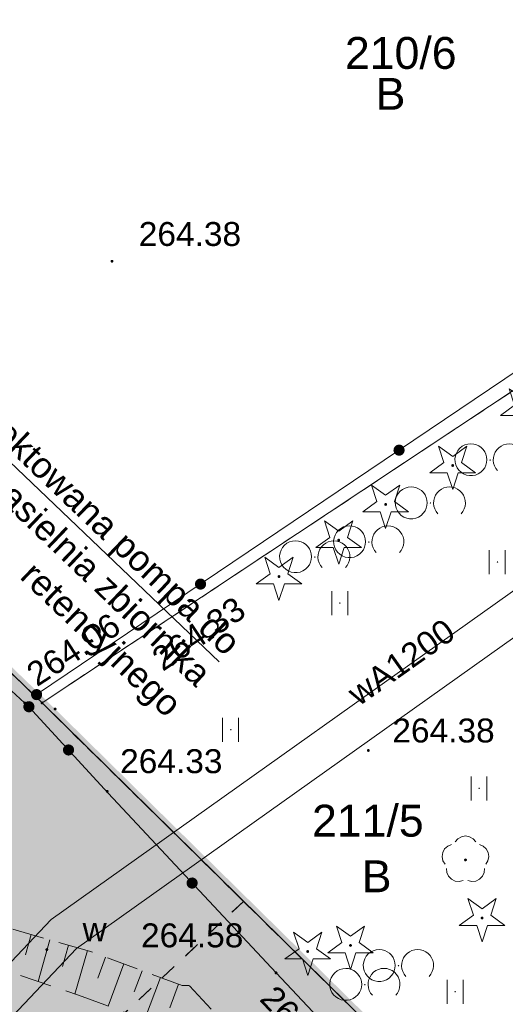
# Model space of a CAD drawing. Header units: metres. Extents: x 7427040 to 7427559, y 5541084 to 5541580.
# Tile 79 of 99: x 7427348 to 7427363, y 5541353 to 5541384. Entities that reach past the tile are written whole.
import ezdxf
from ezdxf.enums import TextEntityAlignment as Align

# ---------------------------------------------------------------- set-up
doc = ezdxf.new("R2010")
doc.units = ezdxf.units.M
doc.header["$MEASUREMENT"] = 0
for name, pattern in [('DASHED2', [0.375, 0.25, -0.125]), ('PRZER1-1', [1, 0.5, -0.5]), ('PRZER2-1', [1.5, 1, -0.5])]:
    doc.linetypes.add(name, pattern=pattern)
doc.layers.get('0').update_dxf_attribs({"color": 4})
for name, color, linetype, lineweight in [('_PZT_NAWIERZCHNIE_L', 7, 'Continuous', 13), ('A_granica terenu do wniosku o ULICP', 151, 'DASHED2', 40), ('A_opisy', 3, 'Continuous', 30), ('E_gn_typ', 1, 'Continuous', 30), ('GEPPGD', 7, 'Continuous', 13), ('GESDZI', 7, 'Continuous', 13), ('GESDZI_O', 7, 'Continuous', 13), ('GESUZY', 96, 'Continuous', 13), ('GESUZY_O', 96, 'Continuous', 13), ('GSLKOG', 7, 'Continuous', 30), ('GSPRDI', 96, 'Continuous', 13), ('GSPRDL', 96, 'Continuous', 13), ('GSPWPS', 7, 'Continuous', 13), ('GSPWPS_O', 7, 'Continuous', 13), ('GSSUTR', 7, 'Continuous', 13), ('GSSZAD', 7, 'Continuous', 13), ('GSSZSN', 7, 'Continuous', 13), ('GULWPR', 5, 'Continuous', 13), ('GULWPR_O', 5, 'Continuous', 13), ('GUPPRZ', 7, 'Continuous', 13), ('GUPPRZ_O', 7, 'Continuous', 13), ('GUPWUT', 5, 'Continuous', 13), ('GUPWUT_O', 5, 'Continuous', 13)]:
    doc.layers.add(name, color=color, linetype=linetype, lineweight=lineweight)
doc.layers.add('A_tereny zielone', color=73, linetype='Continuous', lineweight=13, transparency=0.7)
doc.styles.add('Arial', font='arial.ttf')
doc.styles.add('GN_atrybuty', font='simplex.shx', dxfattribs={"width": 0.8})
doc.styles.add('Style-Arial', font='arial.ttf')

# ---------------------------------------------------------------- blocks, each defined once
blk = doc.blocks.new('D_GEPPGD1_2')
at = {"lineweight": -2, "extrusion": (0, 0, -1)}
blk.add_hatch(color=0, dxfattribs=at).paths.add_polyline_path([(0, -0.045), (-0.013906, -0.042798), (-0.02645, -0.036406), (-0.036406, -0.02645), (-0.042798, -0.013906), (-0.045, 0), (-0.042798, 0.013906), (-0.036406, 0.02645), (-0.02645, 0.036406), (-0.013906, 0.042798), (0, 0.045), (0.013906, 0.042798), (0.02645, 0.036406), (0.036406, 0.02645), (0.042798, 0.013906), (0.045, 0), (0.042798, -0.013906), (0.036406, -0.02645), (0.02645, -0.036406), (0.013906, -0.042798)])
blk = doc.blocks.new('D_GUPWUT1')
at = {"lineweight": -2, "extrusion": (0, 0, -1)}
blk.add_hatch(color=0, dxfattribs=at).paths.add_polyline_path([(0, -0.2), (-0.051764, -0.193185), (-0.1, -0.173205), (-0.141421, -0.141421), (-0.173205, -0.1), (-0.193185, -0.051764), (-0.2, 0), (-0.193185, 0.051764), (-0.173205, 0.1), (-0.141421, 0.141421), (-0.1, 0.173205), (-0.051764, 0.193185), (0, 0.2), (0.051764, 0.193185), (0.1, 0.173205), (0.141421, 0.141421), (0.173205, 0.1), (0.193185, 0.051764), (0.2, 0), (0.193185, -0.051764), (0.173205, -0.1), (0.141421, -0.141421), (0.1, -0.173205), (0.051764, -0.193185)])
blk = doc.blocks.new('D_GSPWPS1')
at = {"lineweight": -2, "extrusion": (0, 0, -1)}
blk.add_hatch(color=0, dxfattribs=at).paths.add_polyline_path([(0, -0.045), (-0.011647, -0.043467), (-0.0225, -0.038971), (-0.03182, -0.03182), (-0.038971, -0.0225), (-0.043467, -0.011647), (-0.045, 0), (-0.043467, 0.011647), (-0.038971, 0.0225), (-0.03182, 0.03182), (-0.0225, 0.038971), (-0.011647, 0.043467), (0, 0.045), (0.011647, 0.043467), (0.0225, 0.038971), (0.03182, 0.03182), (0.038971, 0.0225), (0.043467, 0.011647), (0.045, 0), (0.043467, -0.011647), (0.038971, -0.0225), (0.03182, -0.03182), (0.0225, -0.038971), (0.011647, -0.043467)])
blk = doc.blocks.new('D_GSPRDI1')
at = {"lineweight": -2, "extrusion": (0, 0, -1)}
blk.add_hatch(color=0, dxfattribs=at).paths.add_polyline_path([(0, -0.045), (-0.013906, -0.042798), (-0.02645, -0.036406), (-0.036406, -0.02645), (-0.042798, -0.013906), (-0.045, 0), (-0.042798, 0.013906), (-0.036406, 0.02645), (-0.02645, 0.036406), (-0.013906, 0.042798), (0, 0.045), (0.013906, 0.042798), (0.02645, 0.036406), (0.036406, 0.02645), (0.042798, 0.013906), (0.045, 0), (0.042798, -0.013906), (0.036406, -0.02645), (0.02645, -0.036406), (0.013906, -0.042798)])
at = {"color": 0, "lineweight": -2, "flags": 128}
blk.add_lwpolyline([(0.272471, 0.088531), (0.713338, -0.231778), (0.168396, -0.231778), (0, -0.750048), (-0.168396, -0.231778), (-0.713338, -0.231778), (-0.272471, 0.088531), (-0.440867, 0.606801), (0, 0.286493), (0.440867, 0.606801), (0.272471, 0.088531)], close=True, dxfattribs=at)
blk = doc.blocks.new('D_GSPRDL1')
at = {"lineweight": -2, "extrusion": (0, 0, -1)}
blk.add_hatch(color=0, dxfattribs=at).paths.add_polyline_path([(0, -0.045), (-0.013906, -0.042798), (-0.02645, -0.036406), (-0.036406, -0.02645), (-0.042798, -0.013906), (-0.045, 0), (-0.042798, 0.013906), (-0.036406, 0.02645), (-0.02645, 0.036406), (-0.013906, 0.042798), (0, 0.045), (0.013906, 0.042798), (0.02645, 0.036406), (0.036406, 0.02645), (0.042798, 0.013906), (0.045, 0), (0.042798, -0.013906), (0.036406, -0.02645), (0.02645, -0.036406), (0.013906, -0.042798)])
at = {"color": 0, "lineweight": -2, "flags": 128}
for points in [[(-0.324277, 0.563333), (-0.240553, 0.662679), (-0.127956, 0.727494), (0, 0.75), (0.127956, 0.727494), (0.240553, 0.662679), (0.324277, 0.563333)], [(-0.635969, -0.134326), (-0.70458, -0.024001), (-0.731429, 0.103115), (-0.713292, 0.231763), (-0.652348, 0.346501), (-0.55591, 0.433559), (-0.435555, 0.482485)], [(0.435555, 0.482485), (0.55591, 0.433559), (0.652348, 0.346501), (0.713292, 0.231763), (0.731429, 0.103115), (0.70458, -0.024001), (0.635969, -0.134326)], [(-0.068773, -0.646351), (-0.194901, -0.677512), (-0.324092, -0.663766), (-0.440839, -0.606763), (-0.531129, -0.513345), (-0.584125, -0.394725), (-0.593465, -0.265141)], [(0.593465, -0.265141), (0.584125, -0.394725), (0.531129, -0.513345), (0.440839, -0.606763), (0.324092, -0.663766), (0.194901, -0.677512), (0.068773, -0.646351)]]:
    blk.add_lwpolyline(points, dxfattribs=at)
blk = doc.blocks.new('D_GUPPRZ1')
at = {"lineweight": -2, "extrusion": (0, 0, -1)}
blk.add_hatch(color=0, dxfattribs=at).paths.add_polyline_path([(0, -0.045), (-0.011647, -0.043467), (-0.0225, -0.038971), (-0.03182, -0.03182), (-0.038971, -0.0225), (-0.043467, -0.011647), (-0.045, 0), (-0.043467, 0.011647), (-0.038971, 0.0225), (-0.03182, 0.03182), (-0.0225, 0.038971), (-0.011647, 0.043467), (0, 0.045), (0.011647, 0.043467), (0.0225, 0.038971), (0.03182, 0.03182), (0.038971, 0.0225), (0.043467, 0.011647), (0.045, 0), (0.043467, -0.011647), (0.038971, -0.0225), (0.03182, -0.03182), (0.0225, -0.038971), (0.011647, -0.043467)])
blk = doc.blocks.new('D_GSLKOG1')
at = {"lineweight": -2, "extrusion": (0, 0, -1)}
blk.add_hatch(color=0, dxfattribs=at).paths.add_polyline_path([(0, -0.175), (-0.045293, -0.169037), (-0.0875, -0.151554), (-0.123744, -0.123744), (-0.151554, -0.0875), (-0.169037, -0.045293), (-0.175, 0), (-0.169037, 0.045293), (-0.151554, 0.0875), (-0.123744, 0.123744), (-0.0875, 0.151554), (-0.045293, 0.169037), (0, 0.175), (0.045293, 0.169037), (0.0875, 0.151554), (0.123744, 0.123744), (0.151554, 0.0875), (0.169037, 0.045293), (0.175, 0), (0.169037, -0.045293), (0.151554, -0.0875), (0.123744, -0.123744), (0.0875, -0.151554), (0.045293, -0.169037)])
blk = doc.blocks.new('D_KOLO')
at = {"lineweight": -2, "extrusion": (0, 0, -1)}
blk.add_hatch(color=0, dxfattribs=at).paths.add_polyline_path([(0, -0.175), (-0.045293, -0.169037), (-0.0875, -0.151554), (-0.123744, -0.123744), (-0.151554, -0.0875), (-0.169037, -0.045293), (-0.175, 0), (-0.169037, 0.045293), (-0.151554, 0.0875), (-0.123744, 0.123744), (-0.0875, 0.151554), (-0.045293, 0.169037), (0, 0.175), (0.045293, 0.169037), (0.0875, 0.151554), (0.123744, 0.123744), (0.151554, 0.0875), (0.169037, 0.045293), (0.175, 0), (0.169037, -0.045293), (0.151554, -0.0875), (0.123744, -0.123744), (0.0875, -0.151554), (0.045293, -0.169037)])
blk = doc.blocks.new('D_GSSZAD3')
at = {"color": 0, "lineweight": -2, "flags": 128}
blk.add_lwpolyline([(-0.6, 0.5), (-0.513176, 0.492404), (-0.42899, 0.469846), (-0.35, 0.433013), (-0.278606, 0.383022), (-0.216978, 0.321394), (-0.166987, 0.25), (-0.130154, 0.17101), (-0.107596, 0.086824), (-0.1, 0), (-0.107596, -0.086824), (-0.130154, -0.17101), (-0.166987, -0.25), (-0.222125, -0.32743), (-0.290921, -0.393027), (-0.370887, -0.444418), (-0.459134, -0.479746), (-0.552472, -0.497736), (-0.647528, -0.497736), (-0.740866, -0.479746), (-0.829113, -0.444418), (-0.909079, -0.393027), (-0.977875, -0.32743), (-1.033013, -0.25), (-1.0725, -0.163534), (-1.094911, -0.071157), (-1.099434, 0.023791), (-1.085906, 0.117879), (-1.054816, 0.207708), (-1.007288, 0.290028), (-0.94504, 0.361867), (-0.87032, 0.420627), (-0.785831, 0.464184), (-0.694626, 0.490964), (-0.6, 0.5)], close=True, dxfattribs=at)
blk.add_lwpolyline([(0.234697, -0.341399), (0.179845, -0.271053), (0.138367, -0.192079), (0.111581, -0.106992), (0.100342, -0.018499), (0.105007, 0.070582), (0.125427, 0.157417), (0.160952, 0.239242), (0.210451, 0.313452), (0.27235, 0.377684), (0.344678, 0.429896), (0.425132, 0.468424), (0.511152, 0.492043), (0.6, 0.5), (0.688848, 0.492043), (0.774868, 0.468424), (0.855322, 0.429896), (0.92765, 0.377684), (0.989549, 0.313452), (1.039048, 0.239242), (1.074573, 0.157417), (1.094993, 0.070582), (1.099658, -0.018499), (1.088419, -0.106992), (1.061633, -0.192079), (1.020155, -0.271053), (0.965303, -0.341399)], dxfattribs=at)
blk = doc.blocks.new('D_GSSUTR1')
at = {"color": 0, "lineweight": -2, "flags": 128}
for points in [[(-0.25666, 0.36165), (-0.25666, -0.38835)], [(0.24334, -0.38835), (0.24334, 0.36165)]]:
    blk.add_lwpolyline(points, dxfattribs=at)
blk = doc.blocks.new('SIT-G1 BOISKO')
at = {"layer": 'GESDZI', "color": 252, "linetype": 'Continuous', "lineweight": 13, "flags": 128}
for points in [[(7427241.97, 5541307.49), (7427230.33, 5541315.24), (7427210.43, 5541329.61), (7427196.99, 5541343.41), (7427172.66, 5541368.39), (7427206.1, 5541403.07), (7427222.77, 5541419.91), (7427222.77, 5541419.91), (7427244.15, 5541442.18), (7427252.46, 5541450.31), (7427254.41, 5541453.57), (7427259.22, 5541448.94), (7427268.91, 5541439.64), (7427284.23, 5541424.73), (7427296.48, 5541413.08), (7427315.34, 5541394.75), (7427334.14, 5541376.5), (7427348.33, 5541362.8), (7427358.58, 5541352.7), (7427361.29, 5541350.08), (7427363.62, 5541347.81)], [(7427376.692, 5541381.632), (7427371.33, 5541378.06), (7427348.33, 5541362.8), (7427334.14, 5541376.5), (7427355.663, 5541400.192)]]:
    blk.add_lwpolyline(points, dxfattribs=at)
blk.add_lwpolyline([(7427393.53, 5541357.98), (7427374.21, 5541337.71), (7427366.52, 5541345.04), (7427363.62, 5541347.81), (7427361.29, 5541350.08), (7427358.58, 5541352.7), (7427348.33, 5541362.8), (7427371.33, 5541378.06), (7427374.77, 5541374.95), (7427393.53, 5541357.98)], close=True, dxfattribs=at)
at = {"layer": 'GESUZY', "color": 96, "linetype": 'PRZER1-1', "lineweight": 13}
for points in [[(7427172.66, 5541368.39), (7427206.1, 5541403.07), (7427222.77, 5541419.91), (7427244.15, 5541442.18), (7427252.46, 5541450.31), (7427254.41, 5541453.57), (7427259.22, 5541448.94), (7427268.91, 5541439.64), (7427284.23, 5541424.73), (7427296.48, 5541413.08), (7427315.34, 5541394.75), (7427334.14, 5541376.5), (7427348.33, 5541362.8), (7427354.64, 5541356.58), (7427273.39, 5541280.26), (7427247.55, 5541303.23), (7427241.97, 5541307.49), (7427230.33, 5541315.24), (7427210.43, 5541329.61), (7427196.99, 5541343.41), (7427172.66, 5541368.39)], [(7427393.53, 5541357.98), (7427374.21, 5541337.71), (7427366.52, 5541345.04), (7427363.62, 5541347.81), (7427361.29, 5541350.08), (7427358.58, 5541352.7), (7427354.64, 5541356.58), (7427348.33, 5541362.8), (7427371.33, 5541378.06), (7427374.77, 5541374.95), (7427393.53, 5541357.98)], [(7427324.78, 5541228.21), (7427320.15, 5541236.27), (7427305.53, 5541250.41), (7427281.57, 5541272.99), (7427273.39, 5541280.26), (7427354.64, 5541356.58), (7427358.58, 5541352.7), (7427361.29, 5541350.08), (7427363.62, 5541347.81), (7427366.52, 5541345.04), (7427374.21, 5541337.71), (7427378.19, 5541333.92), (7427396.7, 5541315.71), (7427402.05, 5541310.46), (7427383.24, 5541290.03), (7427367.48, 5541272.62), (7427365.33, 5541270.24), (7427360.53, 5541265.49), (7427345.01, 5541249.37), (7427332.02, 5541235.75), (7427327.9, 5541231.44), (7427324.78, 5541228.21)]]:
    blk.add_lwpolyline(points, close=True, dxfattribs=at)
blk.add_lwpolyline([(7427376.692, 5541381.632), (7427371.33, 5541378.06), (7427348.33, 5541362.8), (7427334.14, 5541376.5), (7427355.663, 5541400.192)], dxfattribs=at)
at = {"layer": 'GSLKOG', "color": 252, "linetype": 'Continuous', "lineweight": 13, "flags": 128}
for points in [[(7427325.99, 5541384.06), (7427346.01, 5541364.43), (7427347.92, 5541362.68)], [(7427348.16, 5541363.06), (7427370.86, 5541378.38), (7427376.364, 5541381.921)], [(7427371.63, 5541337.36), (7427366.28, 5541343.04), (7427355.66, 5541354.34), (7427350.4, 5541359.97), (7427347.92, 5541362.68)]]:
    blk.add_lwpolyline(points, dxfattribs=at)
at = {"layer": 'GSSUTR', "color": 252, "linetype": 'PRZER2-1', "lineweight": 13}
for points in [[(7427362.59, 5541367.23), (7427362.58, 5541367.21), (7427362.6, 5541367.21), (7427362.59, 5541367.23)], [(7427357.66, 5541365.95), (7427357.65, 5541365.93), (7427357.67, 5541365.93), (7427357.66, 5541365.95)], [(7427354.24, 5541361.98), (7427354.23, 5541361.96), (7427354.25, 5541361.96), (7427354.24, 5541361.98)], [(7427362.02, 5541360.14), (7427362.01, 5541360.12), (7427362.03, 5541360.12), (7427362.02, 5541360.14)], [(7427361.27, 5541353.77), (7427361.26, 5541353.75), (7427361.28, 5541353.75), (7427361.27, 5541353.77)]]:
    blk.add_lwpolyline(points, close=True, dxfattribs=at)
at = {"layer": 'GSSZAD', "color": 252, "linetype": 'PRZER2-1', "lineweight": 13}
for points in [[(7427362.36, 5541370.43), (7427362.35, 5541370.41), (7427362.37, 5541370.41), (7427362.36, 5541370.43)], [(7427360.49, 5541369.08), (7427360.48, 5541369.06), (7427360.5, 5541369.06), (7427360.49, 5541369.08)], [(7427358.56, 5541367.86), (7427358.55, 5541367.84), (7427358.57, 5541367.84), (7427358.56, 5541367.86)], [(7427356.87, 5541367.39), (7427356.86, 5541367.37), (7427356.88, 5541367.37), (7427356.87, 5541367.39)], [(7427359.49, 5541354.58), (7427359.48, 5541354.56), (7427359.5, 5541354.56), (7427359.49, 5541354.58)], [(7427358.44, 5541353.99), (7427358.43, 5541353.97), (7427358.45, 5541353.97), (7427358.44, 5541353.99)]]:
    blk.add_lwpolyline(points, close=True, dxfattribs=at)
at = {"layer": 'GSSZSN', "color": 252, "linetype": 'PRZER2-1', "lineweight": 13}
for points in [[(7427367.01, 5541339.26), (7427360.79, 5541345.52), (7427352.94, 5541353.94), (7427352.72, 5541353.94), (7427349.82, 5541355.02), (7427346.77, 5541355.89), (7427345.37, 5541356.92), (7427344.01, 5541358.73), (7427342.86, 5541360.6), (7427344.52, 5541362.7), (7427341.78, 5541365.66), (7427338.74, 5541368.78), (7427331.29, 5541375.97), (7427317.04, 5541389.6), (7427310.13, 5541396.18), (7427293.62, 5541411.76)], [(7427289.93, 5541414.03), (7427339.74, 5541365.82), (7427340.81, 5541364.86), (7427342.7, 5541363.44), (7427341.08, 5541360.86), (7427342.38, 5541358.76), (7427344.35, 5541355.93), (7427345.34, 5541354.92), (7427346.24, 5541354.75), (7427349.47, 5541353.64), (7427351.79, 5541352.78), (7427353.53, 5541350.92), (7427359.6, 5541344.51), (7427365.76, 5541338.15)]]:
    blk.add_lwpolyline(points, dxfattribs=at)
at = {"layer": 'GSSZSN', "color": 252, "linetype": 'Continuous', "lineweight": 13, "flags": 128}
for points in [[(7427347.992, 5541355.541), (7427347.811, 5541354.907)], [(7427348.578, 5541355.374), (7427348.207, 5541354.074)], [(7427349.164, 5541355.207), (7427348.974, 5541354.541)], [(7427349.75, 5541355.04), (7427349.361, 5541353.677)], [(7427350.323, 5541354.833), (7427350.076, 5541354.17)], [(7427350.894, 5541354.62), (7427350.401, 5541353.295)], [(7427351.465, 5541354.407), (7427351.219, 5541353.745)], [(7427352.036, 5541354.195), (7427351.543, 5541352.871)], [(7427352.607, 5541353.982), (7427352.331, 5541353.24)]]:
    blk.add_lwpolyline(points, dxfattribs=at)
at = {"layer": 'GULWPR', "color": 5, "linetype": 'Continuous', "lineweight": 13, "flags": 128}
for points in [[(7427355.541, 5541205.724), (7427350.27, 5541214.134), (7427342.771, 5541226.342), (7427324.674, 5541254.927), (7427317.263, 5541263.871), (7427287.688, 5541297.811), (7427306.199, 5541315.228), (7427323.568, 5541331.476), (7427342.714, 5541349.773), (7427348.614, 5541356.015), (7427365.267, 5541367.862), (7427380.522, 5541378.251)], [(7427356.388, 5541206.632), (7427351.29, 5541214.766), (7427343.789, 5541226.978), (7427325.646, 5541255.633), (7427318.177, 5541264.649), (7427289.352, 5541297.729), (7427307.021, 5541314.352), (7427324.392, 5541330.604), (7427343.566, 5541348.927), (7427349.406, 5541355.105), (7427365.953, 5541366.878), (7427381.45, 5541377.432)]]:
    blk.add_lwpolyline(points, dxfattribs=at)
at = {"layer": 'GEPPGD', "color": 7, "linetype": 'Continuous', "lineweight": 13}
blk.add_blockref('D_GEPPGD1_2', (7427348.33, 5541362.8), dxfattribs=at)
at = {"layer": 'GSLKOG', "color": 7, "linetype": 'Continuous', "lineweight": 13}
for name, p, rotation in [('D_KOLO', (7427359.51, 5541370.72), 34.01501478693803), ('D_KOLO', (7427359.51, 5541370.72), 34.01501478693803), ('D_KOLO', (7427353.293, 5541366.524), 34.01501478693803), ('D_KOLO', (7427353.293, 5541366.524), 34.01501478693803), ('D_GSLKOG1', (7427348.16, 5541363.06), 34.01501478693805), ('D_GSLKOG1', (7427347.92, 5541362.68), 317.5031397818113), ('D_GSLKOG1', (7427347.92, 5541362.68), 132.4625409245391), ('D_KOLO', (7427349.16, 5541361.325), 132.4625409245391), ('D_KOLO', (7427349.16, 5541361.325), 132.4625409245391), ('D_KOLO', (7427353.03, 5541357.155), 133.0540599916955), ('D_KOLO', (7427353.03, 5541357.155), 133.0540599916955)]:
    blk.add_blockref(name, p, dxfattribs=dict(at, rotation=rotation))
at = {"layer": 'GSPRDI', "color": 96, "linetype": 'Continuous', "lineweight": 13}
for p in [(7427363.4, 5541372.04), (7427361.19, 5541370.24), (7427359.09, 5541369.02), (7427357.62, 5541367.9), (7427355.75, 5541366.76), (7427362.11, 5541356.06), (7427357.99, 5541355.2), (7427356.65, 5541355.01)]:
    blk.add_blockref('D_GSPRDI1', p, dxfattribs=at)
at = {"layer": 'GSPRDL', "color": 96, "linetype": 'Continuous', "lineweight": 13}
blk.add_blockref('D_GSPRDL1', (7427361.59, 5541357.88), dxfattribs=at)
at = {"layer": 'GSPWPS', "color": 7, "linetype": 'Continuous', "lineweight": 13}
for p in [(7427350.52, 5541376.64), (7427347.79, 5541362.8), (7427348.74, 5541362.61), (7427358.55, 5541361.31), (7427350.37, 5541360.03), (7427355.66, 5541354.34)]:
    blk.add_blockref('D_GSPWPS1', p, dxfattribs=at)
at = {"layer": 'GSSUTR', "color": 7, "linetype": 'Continuous', "lineweight": 13}
for p in [(7427362.59, 5541367.22), (7427357.66, 5541365.94), (7427354.24, 5541361.97), (7427362.02, 5541360.13), (7427361.27, 5541353.76)]:
    blk.add_blockref('D_GSSUTR1', p, dxfattribs=at)
at = {"layer": 'GSSZAD', "color": 7, "linetype": 'Continuous', "lineweight": 13}
for p in [(7427362.36, 5541370.42), (7427360.49, 5541369.07), (7427358.56, 5541367.85), (7427356.87, 5541367.38), (7427359.49, 5541354.57), (7427358.44, 5541353.98)]:
    blk.add_blockref('D_GSSZAD3', p, dxfattribs=at)
at = {"layer": 'GUPPRZ', "color": 5, "linetype": 'Continuous', "lineweight": 13}
blk.add_blockref('D_GUPPRZ1', (7427348.48, 5541355.07), dxfattribs=at)
at = {"layer": 'GUPWUT', "color": 5, "linetype": 'Continuous', "lineweight": 13, "rotation": 46.2186779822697}
blk.add_blockref('D_GUPWUT1', (7427348.48, 5541355.07), dxfattribs=at)
at = {"layer": 'GESDZI_O', "color": 252, "linetype": 'Continuous', "lineweight": 13, "style": 'Arial'}
for s, p in [('210/6', (7427357.816, 5541382.668)), ('211/5', (7427356.786, 5541358.61))]:
    blk.add_text(s, height=1, dxfattribs=at).set_placement(p)
at = {"layer": 'GESUZY_O', "color": 96, "linetype": 'Continuous', "lineweight": 13, "style": 'Arial'}
for p in [(7427358.778, 5541381.386), (7427358.343, 5541356.866)]:
    blk.add_text('B', height=1, dxfattribs=at).set_placement(p)
at = {"layer": 'GSPWPS_O', "color": 252, "linetype": 'Continuous', "lineweight": 13, "style": 'Arial'}
for s, p in [('264.38', (7427351.36, 5541377.12)), ('264.38', (7427359.3, 5541361.56)), ('264.33', (7427350.776, 5541360.599))]:
    blk.add_text(s, height=0.75, dxfattribs=at).set_placement(p)
for s, rotation, p in [('264.33', 33.7287, (7427352.11, 5541363.77)), ('264.06', 32.9796, (7427348.171, 5541363.29)), ('264.32', 313.3415, (7427355.111, 5541353.496))]:
    blk.add_text(s, height=0.75, rotation=rotation, dxfattribs=at).set_placement(p)
at = {"layer": 'GULWPR_O', "color": 5, "linetype": 'Continuous', "lineweight": 13, "style": 'Arial'}
blk.add_text('wA1200', height=0.75, rotation=35.4282, dxfattribs=at).set_placement((7427358.25, 5541362.68))
at = {"layer": 'GUPPRZ_O', "color": 5, "linetype": 'Continuous', "lineweight": 13, "style": 'Arial'}
blk.add_text('264.58', height=0.75, dxfattribs=at).set_placement((7427351.43, 5541355.14))
at = {"layer": 'GUPWUT_O', "color": 5, "linetype": 'Continuous', "lineweight": 13, "style": 'Arial'}
blk.add_text('w', height=0.75, dxfattribs=at).set_placement((7427349.6, 5541355.33))
blk = doc.blocks.new('MULTILEADER_3')
at = {"layer": 'A_opisy', "flags": 128}
for points in [[(7427324.133, 5541354.161), (7427343.276, 5541374.213)], [(7427343.276, 5541374.213), (7427345.19, 5541372.386)], [(7427345.19, 5541372.386), (7427353.881, 5541364.091)]]:
    blk.add_lwpolyline(points, dxfattribs=at)
at = {"layer": 'A_opisy', "extrusion": (0, 0, -1)}
blk.add_solid([(-7427324.23, 5541354.069), (-7427323.581, 5541353.583), (-7427324.037, 5541354.253)], dxfattribs=at)
at = {"layer": 'A_opisy', "style": 'Style-Arial'}
for s, p in [('projektowana pompa do', (7427345.996, 5541373.048)), ('zasielnia zbiornika', (7427347.104, 5541370.147)), ('retencyjnego', (7427348.155, 5541367.301))]:
    blk.add_text(s, height=0.8, rotation=316.3329, dxfattribs=at).set_placement(p, align=Align.TOP_LEFT)
blk = doc.blocks.new('PZT 1 BOISKO')
at = {"layer": 'A_tereny zielone'}
h = blk.add_hatch(color=256, dxfattribs=at)
h.paths.add_polyline_path([(7427324.78, 5541228.21), (7427320.15, 5541236.27), (7427318.546, 5541237.821), (7427318.49, 5541238.43), (7427319.15, 5541240.43), (7427320.48, 5541241.81), (7427326.5, 5541247.52), (7427335.07, 5541252.64), (7427336.85, 5541254), (7427338.44, 5541255.52), (7427341.9, 5541251.93), (7427352.26, 5541261.86), (7427350.51, 5541263.66), (7427364.25, 5541276.73), (7427384.85, 5541296.39), (7427386.58, 5541294.57), (7427400.33, 5541309.31), (7427386.39, 5541323.91), (7427384.86, 5541322.51), (7427383.48, 5541321.65), (7427381.81, 5541321.37), (7427380.25, 5541322.03), (7427379.36, 5541322.8), (7427365.08, 5541337.79), (7427363.83, 5541336.54), (7427352.19, 5541348.62), (7427344.66, 5541341.63), (7427333.96, 5541352.05), (7427333.2, 5541352.27), (7427330.14, 5541355.32), (7427329.45, 5541354.65), (7427313.14, 5541370.37), (7427299.43, 5541383.63), (7427279.18, 5541403.15), (7427279.16, 5541407.3), (7427277.41, 5541408.96), (7427269.89, 5541416.27), (7427269.12, 5541416.97), (7427261.75, 5541424.2), (7427262.8, 5541425.24), (7427270.14, 5541432.76), (7427260.46, 5541442.38), (7427263.413, 5541444.916), (7427268.91, 5541439.64), (7427269.612, 5541438.962), (7427267.81, 5541437.12), (7427268.24, 5541436.7), (7427270.47, 5541434.69), (7427272.179, 5541436.459), (7427282.328, 5541426.581), (7427280.89, 5541425.01), (7427283.3, 5541422.5), (7427284.71, 5541421.28), (7427286.228, 5541422.83), (7427296.48, 5541413.08), (7427315.34, 5541394.75), (7427334.14, 5541376.5), (7427348.33, 5541362.8), (7427358.58, 5541352.7), (7427361.29, 5541350.08), (7427363.62, 5541347.81), (7427366.52, 5541345.04), (7427373.099, 5541338.769), (7427371.84, 5541337.44), (7427372.92, 5541336.41), (7427374.211, 5541337.709), (7427378.19, 5541333.92), (7427396.7, 5541315.71), (7427402.05, 5541310.46), (7427383.24, 5541290.03), (7427367.48, 5541272.62), (7427365.33, 5541270.24), (7427360.53, 5541265.49), (7427345.01, 5541249.37), (7427332.02, 5541235.75), (7427327.9, 5541231.44)])
h.paths.add_polyline_path([(7427329.43, 5541355.16), (7427321.278, 5541363.03), (7427312.899, 5541371.129), (7427323.217, 5541381.812), (7427339.74, 5541365.82)], flags=16)
h.paths.add_polyline_path([(7427333.7, 5541353.99), (7427331.59, 5541356.15), (7427335.31, 5541359.75), (7427337.42, 5541357.48)], flags=16)
h.paths.add_polyline_path([(7427326.352, 5541237.954), (7427322.013, 5541242.346), (7427326.796, 5541246.889), (7427331.617, 5541249.912), (7427331.883, 5541249.488), (7427327.104, 5541246.491), (7427322.727, 5541242.334), (7427326.708, 5541238.306)], flags=16)
h.paths.add_polyline_path([(7427326.903, 5541233.524), (7427319.234, 5541240.333), (7427319.566, 5541240.707), (7427326.877, 5541234.216), (7427326.99, 5541234.334), (7427327.35, 5541233.986)], flags=16)
at = {"layer": '_PZT_NAWIERZCHNIE_L', "flags": 128}
blk.add_lwpolyline([(7427363.62, 5541347.81), (7427361.29, 5541350.08), (7427358.58, 5541352.7), (7427348.33, 5541362.8), (7427334.14, 5541376.5), (7427315.34, 5541394.75), (7427296.48, 5541413.08)], dxfattribs=at)
at = {"layer": 'A_granica terenu do wniosku o ULICP', "ltscale": 5, "const_width": 0.3, "flags": 128}
blk.add_lwpolyline([(7427254.41, 5541453.57), (7427252.46, 5541450.31), (7427244.15, 5541442.18), (7427222.77, 5541419.91), (7427206.1, 5541403.07), (7427172.66, 5541368.39), (7427210.43, 5541329.61), (7427230.33, 5541315.24), (7427241.97, 5541307.49), (7427247.55, 5541303.23), (7427281.57, 5541272.99), (7427305.53, 5541250.41), (7427320.15, 5541236.27), (7427324.78, 5541228.21), (7427327.9, 5541231.44), (7427332.02, 5541235.75), (7427345.01, 5541249.37), (7427360.53, 5541265.49), (7427365.33, 5541270.24), (7427367.48, 5541272.62), (7427383.24, 5541290.03), (7427402.05, 5541310.46), (7427396.7, 5541315.71), (7427378.19, 5541333.92), (7427374.211, 5541337.709), (7427366.52, 5541345.04), (7427363.62, 5541347.81), (7427361.29, 5541350.08), (7427358.58, 5541352.7), (7427348.33, 5541362.8), (7427334.14, 5541376.5), (7427315.34, 5541394.75), (7427296.48, 5541413.08), (7427284.23, 5541424.73), (7427268.91, 5541439.64), (7427263.413, 5541444.916), (7427259.22, 5541448.94), (7427254.41, 5541453.57)], dxfattribs=at)
at = {"layer": 'A_opisy'}
blk.add_blockref('MULTILEADER_3', (0, 0), dxfattribs=at)
at = {"layer": 'E_gn_typ', "style": 'GN_atrybuty', "width": 0.9, "flags": 8}
for p in [(7427416.237, 5541237.381), (7427411.812, 5541232.473)]:
    blk.add_attdef('ILOŚĆ_ŻYŁ', text='', height=0.9, rotation=318.0369, dxfattribs=at).set_placement(p, align=Align.MIDDLE_LEFT)

msp = doc.modelspace()

# ---------------------------------------------------------------- block references
at = {"color": 7, "linetype": 'Continuous', "lineweight": 0}
for name in ['SIT-G1 BOISKO', 'PZT 1 BOISKO']:
    msp.add_blockref(name, (0, 0), dxfattribs=at)

doc.saveas('drawing.dxf')
